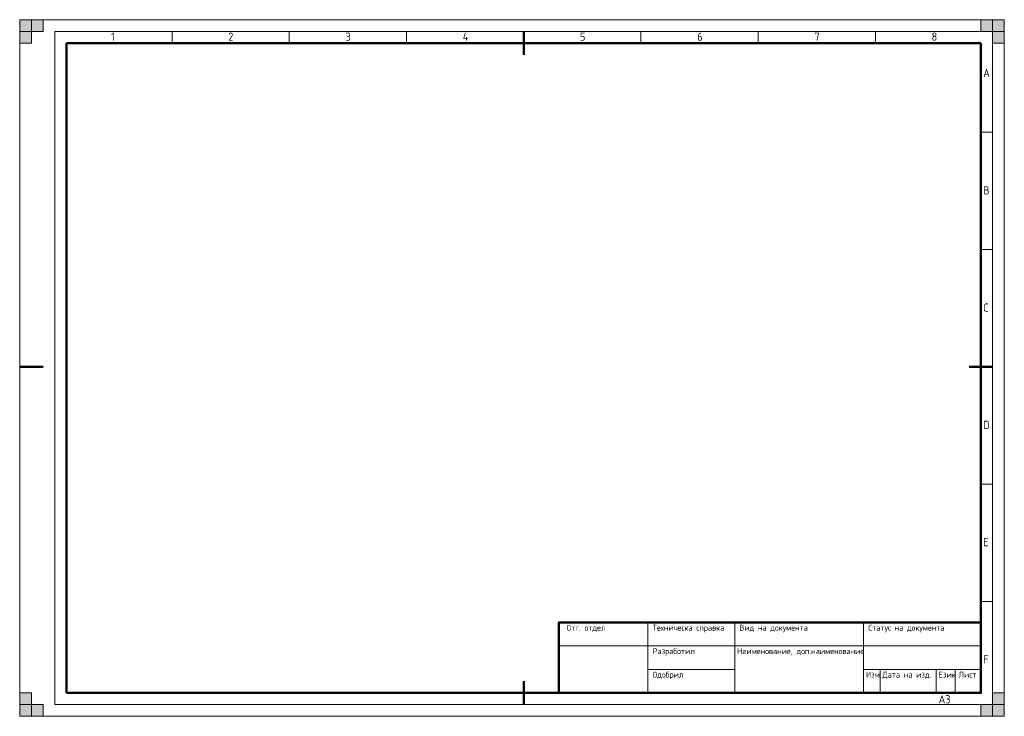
# Model space of a CAD drawing. Extents: x 0 to 420, y 0 to 297.
import ezdxf
from ezdxf.enums import TextEntityAlignment as Align

# ---------------------------------------------------------------- set-up
doc = ezdxf.new("R2010")
doc.units = 0
for name, color, linetype, lineweight in [('Text35', 3, 'CONTINUOUS', 35), ('ThickLine', 5, 'CONTINUOUS', 50), ('ThinLine', 1, 'CONTINUOUS', 20)]:
    doc.layers.add(name, color=color, linetype=linetype, lineweight=lineweight)
doc.styles.add('ISO Proportional', font='isocp.shx')
doc.styles.add('WFTEXTn', font='simplexc.shx', dxfattribs={"width": 0.8})

msp = doc.modelspace()

# ---------------------------------------------------------------- hatches: boundary and pattern name
at = {"layer": 'ThinLine'}
for points in [[(0, 297), (5, 297), (5, 287), (0, 287)], [(0, 292), (10, 292), (10, 297), (0, 297)], [(420, 297), (420, 292), (410, 292), (410, 297)], [(415, 297), (415, 287), (420, 287), (420, 297)], [(5, 0), (5, 10), (0, 10), (0, 0)], [(420, 0), (415, 0), (415, 10), (420, 10)], [(0, 0), (0, 5), (10, 5), (10, 0)], [(420, 5), (410, 5), (410, 0), (420, 0)]]:
    msp.add_hatch(color=256, dxfattribs=at).paths.add_polyline_path(points)

# ---------------------------------------------------------------- linework, layer by layer
at = {"layer": 'ThickLine'}
for p, q in [((215, 292), (215, 282)), ((20, 10), (20, 287)), ((20, 287), (410, 287)), ((410, 10), (410, 287)), ((0, 149), (10, 149)), ((405, 149), (415, 149)), ((215, 15), (215, 5)), ((215, 5), (215, 10))]:
    msp.add_line(p, q, dxfattribs=at)
at = {"layer": 'ThickLine', "ltscale": 0.5}
msp.add_line((230, 10), (20, 10), dxfattribs=at)
at = {"layer": 'ThickLine'}
msp.add_lwpolyline([(230, 10), (410, 10), (410, 40), (230, 40)], close=True, dxfattribs=at)
at = {"layer": 'ThinLine'}
for p, q in [((420, 297), (0, 297)), ((0, 297), (0, 0)), ((420, 297), (420, 0)), ((415, 292), (15, 292)), ((15, 292), (15, 5)), ((65, 292), (65, 287)), ((115, 292), (115, 287)), ((165, 292), (165, 287)), ((265, 292), (265, 287)), ((315, 292), (315, 287)), ((365, 292), (365, 287)), ((415, 292), (415, 5)), ((410, 249), (415, 249)), ((410, 199), (415, 199)), ((410, 99), (415, 99)), ((410, 49), (415, 49)), ((268, 10), (268, 40)), ((305, 10), (305, 40)), ((360, 10), (360, 40)), ((230, 30), (410, 30)), ((268, 20), (305, 20)), ((360.02, 20), (410, 20)), ((367, 20), (367, 10)), ((391, 10.11), (391, 20)), ((399, 9.94), (399, 20)), ((15, 5), (415, 5)), ((0, 0), (420, 0))]:
    msp.add_line(p, q, dxfattribs=at)
for points in [[(0, 297), (5, 297), (5, 287), (0, 287)], [(0, 292), (10, 292), (10, 297), (0, 297)]]:
    msp.add_lwpolyline(points, close=True, dxfattribs=at)
at = {"layer": 'ThinLine', "ltscale": 0.5}
for points in [[(420, 297), (420, 292), (410, 292), (410, 297)], [(415, 297), (415, 287), (420, 287), (420, 297)], [(5, 0), (5, 10), (0, 10), (0, 0)], [(420, 0), (415, 0), (415, 10), (420, 10)], [(0, 0), (0, 5), (10, 5), (10, 0)], [(420, 5), (410, 5), (410, 0), (420, 0)]]:
    msp.add_lwpolyline(points, close=True, dxfattribs=at)

# ---------------------------------------------------------------- texts
at = {"layer": 'Text35', "ltscale": 0.5, "style": 'ISO Proportional'}
for s, p in [('1', (39, 288)), ('2', (89, 288)), ('3', (139, 288)), ('4', (189, 288)), ('5', (239, 288)), ('6', (289, 288)), ('7', (339, 288)), ('8', (389, 288)), ('A', (411, 272.5)), ('B', (411, 222.5)), ('C', (411, 172.5)), ('D', (411, 122.5)), ('E', (411, 72.5)), ('F', (411, 22.5)), ('A3', (392, 5.5))]:
    msp.add_text(s, height=3.5, dxfattribs=at).set_placement(p)
at = {"layer": 'Text35', "style": 'WFTEXTn', "width": 0.8}
msp.add_text('Отг. отдел', height=2.5, dxfattribs=at).set_placement((241.57, 36.5), align=Align.CENTER)
for s, p in [('Техническа справка', (270, 36.5)), ('Вид на документа', (307, 36.5)), ('Статус на документа', (362, 36.5)), ('Разработил', (270, 26.5)), ('Наименование, доп.наименование', (306, 26.5)), ('Одобрил', (270, 16.5)), ('Изм.', (361, 16.5)), ('Дата на изд.', (368, 16.5)), ('Език', (392.02, 16.5)), ('Лист', (400.51, 16.5))]:
    msp.add_text(s, height=2.5, dxfattribs=at).set_placement(p)

doc.saveas('drawing.dxf')
